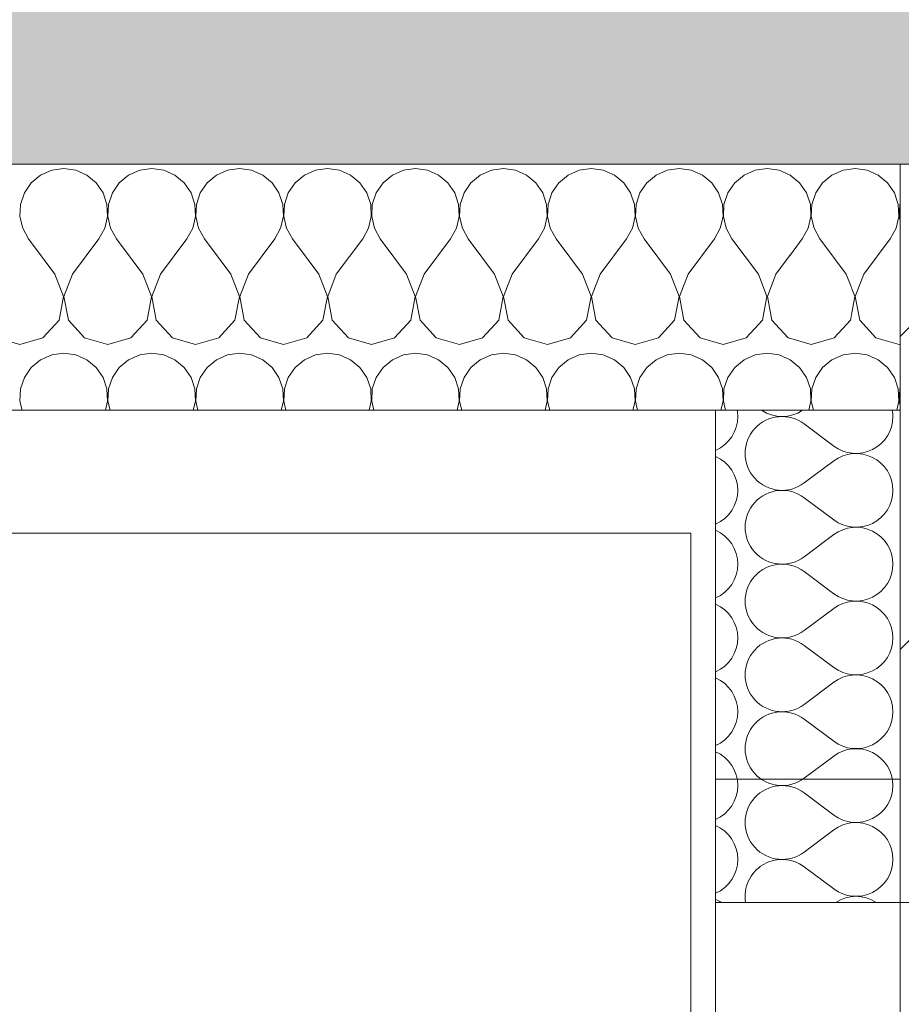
# Model space of a CAD drawing. Header units: millimetres. Extents: x -7244646 to -5701154, y 5723682 to 6071635.
# Tile 21 of 256: x -6400729 to -6400013, y 5746026 to 5746827. Entities that reach past the tile are written whole.
import ezdxf

# ---------------------------------------------------------------- set-up
doc = ezdxf.new("R2010")
doc.units = ezdxf.units.MM
doc.header["$MEASUREMENT"] = 0
doc.set_wipeout_variables(frame=1)
doc.linetypes.add('Wipeout_Contour', pattern=[1000, 0, -1000])
for name, color, linetype, lineweight in [('0_Ном._пера__1', 7, 'Continuous', 0), ('0_Ном._пера__120', 7, 'Continuous', 0), ('АР-Стены_внешние_.АР_Ном._пера__120', 7, 'Continuous', 0), ('АР-Стены_внутренние_пилоны.АР_Ном._пера__1', 7, 'Continuous', 0), ('АР-Стены_внутренние_пилоны.АР_Ном._пера__120', 7, 'Continuous', 0), ('АР-Стены_Перегородки_межквартирные_200.АР_Ном._пера__1', 7, 'Continuous', 0), ('АР-Стены_Перегородки_межквартирные_200.АР_Ном._пера__120', 7, 'Continuous', 0), ('АР-Чертеж-Размеры.АР_Ном._пера__1', 7, 'Continuous', 0), ('АР-Чертеж-Размеры.АР_Ном._пера__120', 7, 'Continuous', 0), ('АР-Чертеж-Размеры.АР_Ном._пера__141', 7, 'Continuous', 5)]:
    doc.layers.add(name, color=color, linetype=linetype, lineweight=lineweight)
doc.layers.add('АР-Стены_Перегородки_межквартирные_200.АР', color=7, linetype='Continuous')
doc.layers.add('АР-Чертеж-Размеры.АР', color=7, linetype='Continuous')
doc.styles.add('РЎР“Р•РќР•Р\xa0Р\x98Р\xa0_РЎРўР\x98Р›Р¬_2', font='arial.ttf')
doc.dimstyles.new('СГЕНЕРИР_СТИЛЬ__1', dxfattribs={"dimtxt": 500, "dimasz": 237.5, "dimexe": 0.18, "dimexo": 43263.067461, "dimgap": 0, "dimtad": 1, "dimlfac": 0.001, "dimzin": 0, "dimdsep": 46, "dimtxsty": 'РЎР“Р•РќР•Р\xa0Р\x98Р\xa0_РЎРўР\x98Р›Р¬_2', "dimblk": 'ARROWHEAD_6', "dimblk1": 'ARROWHEAD_6', "dimblk2": 'ARROWHEAD_6', "dimcen": 0.09, "dimclrd": 7, "dimclre": 7, "dimclrt": 7, "dimadec": 0, "dimazin": 0, "dimtfac": 1, "dimtdec": 4, "dimtmove": 2, "dimatfit": 3, "dimfxl": 1, "dimtolj": 1, "dimtzin": 0, "dimarcsym": 0})
doc.dimstyles.new('СГЕНЕРИР_СТИЛЬ__11', dxfattribs={"dimtxt": 0.18, "dimasz": 152, "dimexe": 0.18, "dimexo": 0.0625, "dimgap": 0, "dimtad": 0, "dimtih": 1, "dimtoh": 1, "dimdec": 4, "dimzin": 0, "dimdsep": 46, "dimcen": 0.09, "dimadec": 0, "dimazin": 0, "dimtfac": 1, "dimtdec": 4, "dimtmove": 0, "dimatfit": 3, "dimldrblk": 'ARROWHEAD_14', "dimfxl": 1, "dimtolj": 1, "dimtzin": 0, "dimarcsym": 0})
doc.dimstyles.new('СГЕНЕРИР_СТИЛЬ__3', dxfattribs={"dimtxt": 300, "dimasz": 237.5, "dimexe": 0.18, "dimexo": 0.0625, "dimgap": 0, "dimtad": 1, "dimlfac": 0.001, "dimzin": 0, "dimdsep": 46, "dimtxsty": 'РЎР“Р•РќР•Р\xa0Р\x98Р\xa0_РЎРўР\x98Р›Р¬_2', "dimblk": 'ARROWHEAD_6', "dimblk1": 'ARROWHEAD_6', "dimblk2": 'ARROWHEAD_6', "dimcen": 0.09, "dimse1": 1, "dimse2": 1, "dimclrd": 7, "dimclre": 7, "dimclrt": 7, "dimadec": 0, "dimazin": 0, "dimtfac": 1, "dimtdec": 4, "dimtmove": 0, "dimatfit": 3, "dimfxl": 1, "dimtolj": 1, "dimtzin": 0, "dimarcsym": 0})

# ---------------------------------------------------------------- blocks, each defined once
blk = doc.blocks.new('*X28', base_point=(-7387333.12, 5739809.18))
at = {"layer": 'АР-Стены_Перегородки_межквартирные_200.АР_Ном._пера__1', "color": 7, "linetype": 'Continuous', "lineweight": 0}
for p, q in [((-6400703.29, 5746704.25), (-6400712.3, 5746700.27)), ((-6400693.53, 5746705.61), (-6400703.29, 5746704.25)), ((-6400683.77, 5746704.25), (-6400693.53, 5746705.61)), ((-6400674.75, 5746700.27), (-6400683.77, 5746704.25)), ((-6400631.86, 5746704.25), (-6400640.87, 5746700.27)), ((-6400622.1, 5746705.61), (-6400631.86, 5746704.25)), ((-6400612.34, 5746704.25), (-6400622.1, 5746705.61)), ((-6400603.32, 5746700.27), (-6400612.34, 5746704.25)), ((-6400560.43, 5746704.25), (-6400569.45, 5746700.27)), ((-6400550.67, 5746705.61), (-6400560.43, 5746704.25)), ((-6400540.91, 5746704.25), (-6400550.67, 5746705.61)), ((-6400531.89, 5746700.27), (-6400540.91, 5746704.25)), ((-6400489, 5746704.25), (-6400498.02, 5746700.27)), ((-6400479.24, 5746705.61), (-6400489, 5746704.25)), ((-6400469.48, 5746704.25), (-6400479.24, 5746705.61)), ((-6400460.47, 5746700.27), (-6400469.48, 5746704.25)), ((-6400417.57, 5746704.25), (-6400426.59, 5746700.27)), ((-6400407.81, 5746705.61), (-6400417.57, 5746704.25)), ((-6400398.05, 5746704.25), (-6400407.81, 5746705.61)), ((-6400389.04, 5746700.27), (-6400398.05, 5746704.25)), ((-6400346.14, 5746704.25), (-6400355.16, 5746700.27)), ((-6400336.38, 5746705.61), (-6400346.14, 5746704.25)), ((-6400326.62, 5746704.25), (-6400336.38, 5746705.61)), ((-6400317.61, 5746700.27), (-6400326.62, 5746704.25)), ((-6400274.72, 5746704.25), (-6400283.73, 5746700.27)), ((-6400264.96, 5746705.61), (-6400274.72, 5746704.25)), ((-6400255.2, 5746704.25), (-6400264.96, 5746705.61)), ((-6400246.18, 5746700.27), (-6400255.2, 5746704.25)), ((-6400203.29, 5746704.25), (-6400212.3, 5746700.27)), ((-6400193.53, 5746705.61), (-6400203.29, 5746704.25)), ((-6400183.77, 5746704.25), (-6400193.53, 5746705.61)), ((-6400174.75, 5746700.27), (-6400183.77, 5746704.25)), ((-6400131.86, 5746704.25), (-6400140.87, 5746700.27)), ((-6400122.1, 5746705.61), (-6400131.86, 5746704.25)), ((-6400112.34, 5746704.25), (-6400122.1, 5746705.61)), ((-6400103.32, 5746700.27), (-6400112.34, 5746704.25)), ((-6400060.43, 5746704.25), (-6400069.45, 5746700.27)), ((-6400050.67, 5746705.61), (-6400060.43, 5746704.25)), ((-6400040.91, 5746704.25), (-6400050.67, 5746705.61)), ((-6400031.89, 5746700.27), (-6400040.91, 5746704.25)), ((-6400719.89, 5746693.99), (-6400725.47, 5746685.87)), ((-6400712.3, 5746700.27), (-6400719.89, 5746693.99)), ((-6400667.16, 5746693.99), (-6400674.75, 5746700.27)), ((-6400661.58, 5746685.87), (-6400667.16, 5746693.99)), ((-6400648.46, 5746693.99), (-6400654.04, 5746685.87)), ((-6400640.87, 5746700.27), (-6400648.46, 5746693.99)), ((-6400595.74, 5746693.99), (-6400603.32, 5746700.27)), ((-6400590.15, 5746685.87), (-6400595.74, 5746693.99)), ((-6400577.03, 5746693.99), (-6400582.61, 5746685.87)), ((-6400569.45, 5746700.27), (-6400577.03, 5746693.99)), ((-6400524.31, 5746693.99), (-6400531.89, 5746700.27)), ((-6400518.73, 5746685.87), (-6400524.31, 5746693.99)), ((-6400505.6, 5746693.99), (-6400511.19, 5746685.87)), ((-6400498.02, 5746700.27), (-6400505.6, 5746693.99)), ((-6400452.88, 5746693.99), (-6400460.47, 5746700.27)), ((-6400447.3, 5746685.87), (-6400452.88, 5746693.99)), ((-6400434.18, 5746693.99), (-6400439.76, 5746685.87)), ((-6400426.59, 5746700.27), (-6400434.18, 5746693.99)), ((-6400381.45, 5746693.99), (-6400389.04, 5746700.27)), ((-6400375.87, 5746685.87), (-6400381.45, 5746693.99)), ((-6400362.75, 5746693.99), (-6400368.33, 5746685.87)), ((-6400355.16, 5746700.27), (-6400362.75, 5746693.99)), ((-6400310.02, 5746693.99), (-6400317.61, 5746700.27)), ((-6400304.44, 5746685.87), (-6400310.02, 5746693.99)), ((-6400291.32, 5746693.99), (-6400296.9, 5746685.87)), ((-6400283.73, 5746700.27), (-6400291.32, 5746693.99)), ((-6400238.59, 5746693.99), (-6400246.18, 5746700.27)), ((-6400233.01, 5746685.87), (-6400238.59, 5746693.99)), ((-6400219.89, 5746693.99), (-6400225.47, 5746685.87)), ((-6400212.3, 5746700.27), (-6400219.89, 5746693.99)), ((-6400167.16, 5746693.99), (-6400174.75, 5746700.27)), ((-6400161.58, 5746685.87), (-6400167.16, 5746693.99)), ((-6400148.46, 5746693.99), (-6400154.04, 5746685.87)), ((-6400140.87, 5746700.27), (-6400148.46, 5746693.99)), ((-6400095.74, 5746693.99), (-6400103.32, 5746700.27)), ((-6400090.15, 5746685.87), (-6400095.74, 5746693.99)), ((-6400077.03, 5746693.99), (-6400082.61, 5746685.87)), ((-6400069.45, 5746700.27), (-6400077.03, 5746693.99)), ((-6400024.31, 5746693.99), (-6400031.89, 5746700.27)), ((-6400018.73, 5746685.87), (-6400024.31, 5746693.99)), ((-6400725.47, 5746685.87), (-6400728.62, 5746676.53)), ((-6400658.43, 5746676.53), (-6400661.58, 5746685.87)), ((-6400654.04, 5746685.87), (-6400657.19, 5746676.53)), ((-6400587.01, 5746676.53), (-6400590.15, 5746685.87)), ((-6400582.61, 5746685.87), (-6400585.76, 5746676.53)), ((-6400515.58, 5746676.53), (-6400518.73, 5746685.87)), ((-6400511.19, 5746685.87), (-6400514.33, 5746676.53)), ((-6400444.15, 5746676.53), (-6400447.3, 5746685.87)), ((-6400439.76, 5746685.87), (-6400442.91, 5746676.53)), ((-6400372.72, 5746676.53), (-6400375.87, 5746685.87)), ((-6400368.33, 5746685.87), (-6400371.48, 5746676.53)), ((-6400301.29, 5746676.53), (-6400304.44, 5746685.87)), ((-6400296.9, 5746685.87), (-6400300.05, 5746676.53)), ((-6400229.86, 5746676.53), (-6400233.01, 5746685.87)), ((-6400225.47, 5746685.87), (-6400228.62, 5746676.53)), ((-6400158.43, 5746676.53), (-6400161.58, 5746685.87)), ((-6400154.04, 5746685.87), (-6400157.19, 5746676.53)), ((-6400087.01, 5746676.53), (-6400090.15, 5746685.87)), ((-6400082.61, 5746685.87), (-6400085.76, 5746676.53)), ((-6400015.58, 5746676.53), (-6400018.73, 5746685.87)), ((-6400013.98, 5746677.59), (-6400014.33, 5746676.53)), ((-6400728.62, 5746676.53), (-6400729.1, 5746666.69)), ((-6400657.96, 5746666.69), (-6400658.43, 5746676.53)), ((-6400657.19, 5746676.53), (-6400657.67, 5746666.69)), ((-6400586.53, 5746666.69), (-6400587.01, 5746676.53)), ((-6400585.76, 5746676.53), (-6400586.24, 5746666.69)), ((-6400515.1, 5746666.69), (-6400515.58, 5746676.53)), ((-6400514.33, 5746676.53), (-6400514.81, 5746666.69)), ((-6400443.67, 5746666.69), (-6400444.15, 5746676.53)), ((-6400442.91, 5746676.53), (-6400443.38, 5746666.69)), ((-6400372.24, 5746666.69), (-6400372.72, 5746676.53)), ((-6400371.48, 5746676.53), (-6400371.95, 5746666.69)), ((-6400300.81, 5746666.69), (-6400301.29, 5746676.53)), ((-6400300.05, 5746676.53), (-6400300.53, 5746666.69)), ((-6400229.39, 5746666.69), (-6400229.86, 5746676.53)), ((-6400228.62, 5746676.53), (-6400229.1, 5746666.69)), ((-6400157.96, 5746666.69), (-6400158.43, 5746676.53)), ((-6400157.19, 5746676.53), (-6400157.67, 5746666.69)), ((-6400086.53, 5746666.69), (-6400087.01, 5746676.53)), ((-6400085.76, 5746676.53), (-6400086.24, 5746666.69)), ((-6400015.1, 5746666.69), (-6400015.58, 5746676.53)), ((-6400014.33, 5746676.53), (-6400014.81, 5746666.69)), ((-6400729.1, 5746666.69), (-6400726.87, 5746657.09)), ((-6400660.19, 5746657.09), (-6400657.96, 5746666.69)), ((-6400657.67, 5746666.69), (-6400655.44, 5746657.09)), ((-6400588.76, 5746657.09), (-6400586.53, 5746666.69)), ((-6400586.24, 5746666.69), (-6400584.01, 5746657.09)), ((-6400517.33, 5746657.09), (-6400515.1, 5746666.69)), ((-6400514.81, 5746666.69), (-6400512.58, 5746657.09)), ((-6400445.9, 5746657.09), (-6400443.67, 5746666.69)), ((-6400443.38, 5746666.69), (-6400441.15, 5746657.09)), ((-6400374.47, 5746657.09), (-6400372.24, 5746666.69)), ((-6400371.95, 5746666.69), (-6400369.72, 5746657.09)), ((-6400303.04, 5746657.09), (-6400300.81, 5746666.69)), ((-6400300.53, 5746666.69), (-6400298.3, 5746657.09)), ((-6400231.62, 5746657.09), (-6400229.39, 5746666.69)), ((-6400229.1, 5746666.69), (-6400226.87, 5746657.09)), ((-6400160.19, 5746657.09), (-6400157.96, 5746666.69)), ((-6400157.67, 5746666.69), (-6400155.44, 5746657.09)), ((-6400088.76, 5746657.09), (-6400086.53, 5746666.69)), ((-6400086.24, 5746666.69), (-6400084.01, 5746657.09)), ((-6400017.33, 5746657.09), (-6400015.1, 5746666.69)), ((-6400014.81, 5746666.69), (-6400013.98, 5746663.1)), ((-6400726.87, 5746657.09), (-6400722.1, 5746648.47)), ((-6400664.96, 5746648.47), (-6400660.19, 5746657.09)), ((-6400655.44, 5746657.09), (-6400650.67, 5746648.47)), ((-6400593.53, 5746648.47), (-6400588.76, 5746657.09)), ((-6400584.01, 5746657.09), (-6400579.24, 5746648.47)), ((-6400522.1, 5746648.47), (-6400517.33, 5746657.09)), ((-6400512.58, 5746657.09), (-6400507.81, 5746648.47)), ((-6400450.67, 5746648.47), (-6400445.9, 5746657.09)), ((-6400441.15, 5746657.09), (-6400436.38, 5746648.47)), ((-6400379.24, 5746648.47), (-6400374.47, 5746657.09)), ((-6400369.72, 5746657.09), (-6400364.96, 5746648.47)), ((-6400307.81, 5746648.47), (-6400303.04, 5746657.09)), ((-6400298.3, 5746657.09), (-6400293.53, 5746648.47)), ((-6400236.38, 5746648.47), (-6400231.62, 5746657.09)), ((-6400226.87, 5746657.09), (-6400222.1, 5746648.47)), ((-6400164.96, 5746648.47), (-6400160.19, 5746657.09)), ((-6400155.44, 5746657.09), (-6400150.67, 5746648.47)), ((-6400093.53, 5746648.47), (-6400088.76, 5746657.09)), ((-6400084.01, 5746657.09), (-6400079.24, 5746648.47)), ((-6400022.1, 5746648.47), (-6400017.33, 5746657.09)), ((-6400700.67, 5746619.89), (-6400722.1, 5746648.47)), ((-6400686.38, 5746619.89), (-6400664.96, 5746648.47)), ((-6400629.24, 5746619.89), (-6400650.67, 5746648.47)), ((-6400614.96, 5746619.89), (-6400593.53, 5746648.47)), ((-6400557.81, 5746619.89), (-6400579.24, 5746648.47)), ((-6400543.53, 5746619.89), (-6400522.1, 5746648.47)), ((-6400486.38, 5746619.89), (-6400507.81, 5746648.47)), ((-6400472.1, 5746619.89), (-6400450.67, 5746648.47)), ((-6400414.96, 5746619.89), (-6400436.38, 5746648.47)), ((-6400400.67, 5746619.89), (-6400379.24, 5746648.47)), ((-6400343.53, 5746619.89), (-6400364.96, 5746648.47)), ((-6400329.24, 5746619.89), (-6400307.81, 5746648.47)), ((-6400272.1, 5746619.89), (-6400293.53, 5746648.47)), ((-6400257.81, 5746619.89), (-6400236.38, 5746648.47)), ((-6400200.67, 5746619.89), (-6400222.1, 5746648.47)), ((-6400186.38, 5746619.89), (-6400164.96, 5746648.47)), ((-6400129.24, 5746619.89), (-6400150.67, 5746648.47)), ((-6400114.96, 5746619.89), (-6400093.53, 5746648.47)), ((-6400057.81, 5746619.89), (-6400079.24, 5746648.47)), ((-6400043.53, 5746619.89), (-6400022.1, 5746648.47)), ((-6400693.67, 5746601.67), (-6400700.67, 5746619.89)), ((-6400686.38, 5746619.89), (-6400693.38, 5746601.67)), ((-6400622.24, 5746601.67), (-6400629.24, 5746619.89)), ((-6400614.96, 5746619.89), (-6400621.95, 5746601.67)), ((-6400550.81, 5746601.67), (-6400557.81, 5746619.89)), ((-6400543.53, 5746619.89), (-6400550.53, 5746601.67)), ((-6400479.39, 5746601.67), (-6400486.38, 5746619.89)), ((-6400472.1, 5746619.89), (-6400479.1, 5746601.67)), ((-6400407.96, 5746601.67), (-6400414.96, 5746619.89)), ((-6400400.67, 5746619.89), (-6400407.67, 5746601.67)), ((-6400336.53, 5746601.67), (-6400343.53, 5746619.89)), ((-6400329.24, 5746619.89), (-6400336.24, 5746601.67)), ((-6400265.1, 5746601.67), (-6400272.1, 5746619.89)), ((-6400257.81, 5746619.89), (-6400264.81, 5746601.67)), ((-6400193.67, 5746601.67), (-6400200.67, 5746619.89)), ((-6400186.38, 5746619.89), (-6400193.38, 5746601.67)), ((-6400122.24, 5746601.67), (-6400129.24, 5746619.89)), ((-6400114.96, 5746619.89), (-6400121.95, 5746601.67)), ((-6400050.81, 5746601.67), (-6400057.81, 5746619.89)), ((-6400043.53, 5746619.89), (-6400050.53, 5746601.67)), ((-6400697.3, 5746582.49), (-6400693.67, 5746601.67)), ((-6400693.38, 5746601.67), (-6400689.76, 5746582.49)), ((-6400625.87, 5746582.49), (-6400622.24, 5746601.67)), ((-6400621.95, 5746601.67), (-6400618.33, 5746582.49)), ((-6400554.44, 5746582.49), (-6400550.81, 5746601.67)), ((-6400550.53, 5746601.67), (-6400546.9, 5746582.49)), ((-6400483.01, 5746582.49), (-6400479.39, 5746601.67)), ((-6400479.1, 5746601.67), (-6400475.47, 5746582.49)), ((-6400411.58, 5746582.49), (-6400407.96, 5746601.67)), ((-6400407.67, 5746601.67), (-6400404.04, 5746582.49)), ((-6400340.15, 5746582.49), (-6400336.53, 5746601.67)), ((-6400336.24, 5746601.67), (-6400332.61, 5746582.49)), ((-6400268.73, 5746582.49), (-6400265.1, 5746601.67)), ((-6400264.81, 5746601.67), (-6400261.19, 5746582.49)), ((-6400197.3, 5746582.49), (-6400193.67, 5746601.67)), ((-6400193.38, 5746601.67), (-6400189.76, 5746582.49)), ((-6400125.87, 5746582.49), (-6400122.24, 5746601.67)), ((-6400121.95, 5746601.67), (-6400118.33, 5746582.49)), ((-6400054.44, 5746582.49), (-6400050.81, 5746601.67)), ((-6400050.53, 5746601.67), (-6400046.9, 5746582.49)), ((-6400710.47, 5746568.09), (-6400697.3, 5746582.49)), ((-6400689.76, 5746582.49), (-6400676.59, 5746568.09)), ((-6400639.04, 5746568.09), (-6400625.87, 5746582.49)), ((-6400618.33, 5746582.49), (-6400605.16, 5746568.09)), ((-6400567.61, 5746568.09), (-6400554.44, 5746582.49)), ((-6400546.9, 5746582.49), (-6400533.73, 5746568.09)), ((-6400496.18, 5746568.09), (-6400483.01, 5746582.49)), ((-6400475.47, 5746582.49), (-6400462.3, 5746568.09)), ((-6400424.75, 5746568.09), (-6400411.58, 5746582.49)), ((-6400404.04, 5746582.49), (-6400390.87, 5746568.09)), ((-6400353.32, 5746568.09), (-6400340.15, 5746582.49)), ((-6400332.61, 5746582.49), (-6400319.45, 5746568.09)), ((-6400281.89, 5746568.09), (-6400268.73, 5746582.49)), ((-6400261.19, 5746582.49), (-6400248.02, 5746568.09)), ((-6400210.47, 5746568.09), (-6400197.3, 5746582.49)), ((-6400189.76, 5746582.49), (-6400176.59, 5746568.09)), ((-6400139.04, 5746568.09), (-6400125.87, 5746582.49)), ((-6400118.33, 5746582.49), (-6400105.16, 5746568.09)), ((-6400067.61, 5746568.09), (-6400054.44, 5746582.49)), ((-6400046.9, 5746582.49), (-6400033.73, 5746568.09)), ((-6400748.02, 5746568.09), (-6400729.24, 5746562.75)), ((-6400729.24, 5746562.75), (-6400710.47, 5746568.09)), ((-6400676.59, 5746568.09), (-6400657.81, 5746562.75)), ((-6400657.81, 5746562.75), (-6400639.04, 5746568.09)), ((-6400605.16, 5746568.09), (-6400586.38, 5746562.75)), ((-6400586.38, 5746562.75), (-6400567.61, 5746568.09)), ((-6400533.73, 5746568.09), (-6400514.96, 5746562.75)), ((-6400514.96, 5746562.75), (-6400496.18, 5746568.09)), ((-6400462.3, 5746568.09), (-6400443.53, 5746562.75)), ((-6400443.53, 5746562.75), (-6400424.75, 5746568.09)), ((-6400390.87, 5746568.09), (-6400372.1, 5746562.75)), ((-6400372.1, 5746562.75), (-6400353.32, 5746568.09)), ((-6400319.45, 5746568.09), (-6400300.67, 5746562.75)), ((-6400300.67, 5746562.75), (-6400281.89, 5746568.09)), ((-6400248.02, 5746568.09), (-6400229.24, 5746562.75)), ((-6400229.24, 5746562.75), (-6400210.47, 5746568.09)), ((-6400176.59, 5746568.09), (-6400157.81, 5746562.75)), ((-6400157.81, 5746562.75), (-6400139.04, 5746568.09)), ((-6400105.16, 5746568.09), (-6400086.38, 5746562.75)), ((-6400086.38, 5746562.75), (-6400067.61, 5746568.09)), ((-6400033.73, 5746568.09), (-6400014.96, 5746562.75)), ((-6400014.96, 5746562.75), (-6400013.98, 5746563.03)), ((-6400712.3, 5746550.27), (-6400719.89, 5746543.99)), ((-6400703.29, 5746554.25), (-6400712.3, 5746550.27)), ((-6400693.53, 5746555.61), (-6400703.29, 5746554.25)), ((-6400683.77, 5746554.25), (-6400693.53, 5746555.61)), ((-6400674.75, 5746550.27), (-6400683.77, 5746554.25)), ((-6400667.16, 5746543.99), (-6400674.75, 5746550.27)), ((-6400640.87, 5746550.27), (-6400648.46, 5746543.99)), ((-6400631.86, 5746554.25), (-6400640.87, 5746550.27)), ((-6400622.1, 5746555.61), (-6400631.86, 5746554.25)), ((-6400612.34, 5746554.25), (-6400622.1, 5746555.61)), ((-6400603.32, 5746550.27), (-6400612.34, 5746554.25)), ((-6400595.74, 5746543.99), (-6400603.32, 5746550.27)), ((-6400569.45, 5746550.27), (-6400577.03, 5746543.99)), ((-6400560.43, 5746554.25), (-6400569.45, 5746550.27)), ((-6400550.67, 5746555.61), (-6400560.43, 5746554.25)), ((-6400540.91, 5746554.25), (-6400550.67, 5746555.61)), ((-6400531.89, 5746550.27), (-6400540.91, 5746554.25)), ((-6400524.31, 5746543.99), (-6400531.89, 5746550.27)), ((-6400498.02, 5746550.27), (-6400505.6, 5746543.99)), ((-6400489, 5746554.25), (-6400498.02, 5746550.27)), ((-6400479.24, 5746555.61), (-6400489, 5746554.25)), ((-6400469.48, 5746554.25), (-6400479.24, 5746555.61)), ((-6400460.47, 5746550.27), (-6400469.48, 5746554.25)), ((-6400452.88, 5746543.99), (-6400460.47, 5746550.27)), ((-6400426.59, 5746550.27), (-6400434.18, 5746543.99)), ((-6400417.57, 5746554.25), (-6400426.59, 5746550.27)), ((-6400407.81, 5746555.61), (-6400417.57, 5746554.25)), ((-6400398.05, 5746554.25), (-6400407.81, 5746555.61)), ((-6400389.04, 5746550.27), (-6400398.05, 5746554.25)), ((-6400381.45, 5746543.99), (-6400389.04, 5746550.27)), ((-6400355.16, 5746550.27), (-6400362.75, 5746543.99)), ((-6400346.14, 5746554.25), (-6400355.16, 5746550.27)), ((-6400336.38, 5746555.61), (-6400346.14, 5746554.25)), ((-6400326.62, 5746554.25), (-6400336.38, 5746555.61)), ((-6400317.61, 5746550.27), (-6400326.62, 5746554.25)), ((-6400310.02, 5746543.99), (-6400317.61, 5746550.27)), ((-6400283.73, 5746550.27), (-6400291.32, 5746543.99)), ((-6400274.72, 5746554.25), (-6400283.73, 5746550.27)), ((-6400264.96, 5746555.61), (-6400274.72, 5746554.25)), ((-6400255.2, 5746554.25), (-6400264.96, 5746555.61)), ((-6400246.18, 5746550.27), (-6400255.2, 5746554.25)), ((-6400238.59, 5746543.99), (-6400246.18, 5746550.27)), ((-6400212.3, 5746550.27), (-6400219.89, 5746543.99)), ((-6400203.29, 5746554.25), (-6400212.3, 5746550.27)), ((-6400193.53, 5746555.61), (-6400203.29, 5746554.25)), ((-6400183.77, 5746554.25), (-6400193.53, 5746555.61)), ((-6400174.75, 5746550.27), (-6400183.77, 5746554.25)), ((-6400167.16, 5746543.99), (-6400174.75, 5746550.27)), ((-6400140.87, 5746550.27), (-6400148.46, 5746543.99)), ((-6400131.86, 5746554.25), (-6400140.87, 5746550.27)), ((-6400122.1, 5746555.61), (-6400131.86, 5746554.25)), ((-6400112.34, 5746554.25), (-6400122.1, 5746555.61)), ((-6400103.32, 5746550.27), (-6400112.34, 5746554.25)), ((-6400095.74, 5746543.99), (-6400103.32, 5746550.27)), ((-6400069.45, 5746550.27), (-6400077.03, 5746543.99)), ((-6400060.43, 5746554.25), (-6400069.45, 5746550.27)), ((-6400050.67, 5746555.61), (-6400060.43, 5746554.25)), ((-6400040.91, 5746554.25), (-6400050.67, 5746555.61)), ((-6400031.89, 5746550.27), (-6400040.91, 5746554.25)), ((-6400024.31, 5746543.99), (-6400031.89, 5746550.27)), ((-6400719.89, 5746543.99), (-6400725.47, 5746535.87)), ((-6400661.58, 5746535.87), (-6400667.16, 5746543.99)), ((-6400648.46, 5746543.99), (-6400654.04, 5746535.87)), ((-6400590.15, 5746535.87), (-6400595.74, 5746543.99)), ((-6400577.03, 5746543.99), (-6400582.61, 5746535.87)), ((-6400518.73, 5746535.87), (-6400524.31, 5746543.99)), ((-6400505.6, 5746543.99), (-6400511.19, 5746535.87)), ((-6400447.3, 5746535.87), (-6400452.88, 5746543.99)), ((-6400434.18, 5746543.99), (-6400439.76, 5746535.87)), ((-6400375.87, 5746535.87), (-6400381.45, 5746543.99)), ((-6400362.75, 5746543.99), (-6400368.33, 5746535.87)), ((-6400304.44, 5746535.87), (-6400310.02, 5746543.99)), ((-6400291.32, 5746543.99), (-6400296.9, 5746535.87)), ((-6400233.01, 5746535.87), (-6400238.59, 5746543.99)), ((-6400219.89, 5746543.99), (-6400225.47, 5746535.87)), ((-6400161.58, 5746535.87), (-6400167.16, 5746543.99)), ((-6400148.46, 5746543.99), (-6400154.04, 5746535.87)), ((-6400090.15, 5746535.87), (-6400095.74, 5746543.99)), ((-6400077.03, 5746543.99), (-6400082.61, 5746535.87)), ((-6400018.73, 5746535.87), (-6400024.31, 5746543.99)), ((-6400725.47, 5746535.87), (-6400728.62, 5746526.53)), ((-6400658.43, 5746526.53), (-6400661.58, 5746535.87)), ((-6400654.04, 5746535.87), (-6400657.19, 5746526.53)), ((-6400587.01, 5746526.53), (-6400590.15, 5746535.87)), ((-6400582.61, 5746535.87), (-6400585.76, 5746526.53)), ((-6400515.58, 5746526.53), (-6400518.73, 5746535.87)), ((-6400511.19, 5746535.87), (-6400514.33, 5746526.53)), ((-6400444.15, 5746526.53), (-6400447.3, 5746535.87)), ((-6400439.76, 5746535.87), (-6400442.91, 5746526.53)), ((-6400372.72, 5746526.53), (-6400375.87, 5746535.87)), ((-6400368.33, 5746535.87), (-6400371.48, 5746526.53)), ((-6400301.29, 5746526.53), (-6400304.44, 5746535.87)), ((-6400296.9, 5746535.87), (-6400300.05, 5746526.53)), ((-6400229.86, 5746526.53), (-6400233.01, 5746535.87)), ((-6400225.47, 5746535.87), (-6400228.62, 5746526.53)), ((-6400158.43, 5746526.53), (-6400161.58, 5746535.87)), ((-6400154.04, 5746535.87), (-6400157.19, 5746526.53)), ((-6400087.01, 5746526.53), (-6400090.15, 5746535.87)), ((-6400082.61, 5746535.87), (-6400085.76, 5746526.53)), ((-6400015.58, 5746526.53), (-6400018.73, 5746535.87)), ((-6400728.62, 5746526.53), (-6400729.1, 5746516.69)), ((-6400657.96, 5746516.69), (-6400658.43, 5746526.53)), ((-6400657.19, 5746526.53), (-6400657.67, 5746516.69)), ((-6400586.53, 5746516.69), (-6400587.01, 5746526.53)), ((-6400585.76, 5746526.53), (-6400586.24, 5746516.69)), ((-6400515.1, 5746516.69), (-6400515.58, 5746526.53)), ((-6400514.33, 5746526.53), (-6400514.81, 5746516.69)), ((-6400443.67, 5746516.69), (-6400444.15, 5746526.53)), ((-6400442.91, 5746526.53), (-6400443.38, 5746516.69)), ((-6400372.24, 5746516.69), (-6400372.72, 5746526.53)), ((-6400371.48, 5746526.53), (-6400371.95, 5746516.69)), ((-6400300.81, 5746516.69), (-6400301.29, 5746526.53)), ((-6400300.05, 5746526.53), (-6400300.53, 5746516.69)), ((-6400229.39, 5746516.69), (-6400229.86, 5746526.53)), ((-6400228.62, 5746526.53), (-6400229.1, 5746516.69)), ((-6400157.96, 5746516.69), (-6400158.43, 5746526.53)), ((-6400157.19, 5746526.53), (-6400157.67, 5746516.69)), ((-6400086.53, 5746516.69), (-6400087.01, 5746526.53)), ((-6400085.76, 5746526.53), (-6400086.24, 5746516.69)), ((-6400015.1, 5746516.69), (-6400015.58, 5746526.53)), ((-6400014.33, 5746526.53), (-6400014.81, 5746516.69)), ((-6400013.98, 5746527.59), (-6400014.33, 5746526.53)), ((-6400729.1, 5746516.69), (-6400727.35, 5746509.18)), ((-6400659.7, 5746509.18), (-6400657.96, 5746516.69)), ((-6400657.67, 5746516.69), (-6400655.92, 5746509.18)), ((-6400588.27, 5746509.18), (-6400586.53, 5746516.69)), ((-6400586.24, 5746516.69), (-6400584.5, 5746509.18)), ((-6400516.84, 5746509.18), (-6400515.1, 5746516.69)), ((-6400514.81, 5746516.69), (-6400513.07, 5746509.18)), ((-6400445.42, 5746509.18), (-6400443.67, 5746516.69)), ((-6400443.38, 5746516.69), (-6400441.64, 5746509.18)), ((-6400373.99, 5746509.18), (-6400372.24, 5746516.69)), ((-6400371.95, 5746516.69), (-6400370.21, 5746509.18)), ((-6400302.56, 5746509.18), (-6400300.81, 5746516.69)), ((-6400300.53, 5746516.69), (-6400298.78, 5746509.18)), ((-6400231.13, 5746509.18), (-6400229.39, 5746516.69)), ((-6400229.1, 5746516.69), (-6400227.35, 5746509.18)), ((-6400159.7, 5746509.18), (-6400157.96, 5746516.69)), ((-6400157.67, 5746516.69), (-6400155.92, 5746509.18)), ((-6400088.27, 5746509.18), (-6400086.53, 5746516.69)), ((-6400086.24, 5746516.69), (-6400084.5, 5746509.18)), ((-6400016.84, 5746509.18), (-6400015.1, 5746516.69)), ((-6400014.81, 5746516.69), (-6400013.98, 5746513.1))]:
    blk.add_line(p, q, dxfattribs=at)
blk = doc.blocks.new('Штриховка_9_3', base_point=(-7387333.12, 5739809.18))
at = {"layer": 'АР-Стены_Перегородки_межквартирные_200.АР_Ном._пера__1', "color": 7, "linetype": 'Continuous', "lineweight": 0}
blk.add_blockref('*X28', (-7387333.12, 5739809.18), dxfattribs=at)
blk = doc.blocks.new('*X32', base_point=(-7387333.12, 5739809.18))
at = {"layer": 'АР-Стены_внутренние_пилоны.АР_Ном._пера__1', "color": 7, "linetype": 'Continuous', "lineweight": 0}
for p, q in [((-6400091.98, 5746498.09), (-6400067.98, 5746480.09)), ((-6400091.98, 5746450.09), (-6400067.98, 5746468.09)), ((-6400091.98, 5746438.09), (-6400067.98, 5746420.09)), ((-6400091.98, 5746390.09), (-6400067.98, 5746408.09)), ((-6400091.98, 5746378.09), (-6400067.98, 5746360.09)), ((-6400091.98, 5746330.09), (-6400067.98, 5746348.09)), ((-6400091.98, 5746318.09), (-6400067.98, 5746300.09)), ((-6400091.98, 5746270.09), (-6400067.98, 5746288.09)), ((-6400091.98, 5746258.09), (-6400067.98, 5746240.09)), ((-6400091.98, 5746210.09), (-6400067.98, 5746228.09)), ((-6400091.98, 5746198.09), (-6400067.98, 5746180.09)), ((-6400091.98, 5746150.09), (-6400067.98, 5746168.09)), ((-6400091.98, 5746138.09), (-6400067.98, 5746120.09))]:
    blk.add_line(p, q, dxfattribs=at)
for centre, start, end in [((-6400175.98, 5746504.09), 293.57818, 0), ((-6400175.98, 5746504.09), 0, 9.76348), ((-6400109.98, 5746474.09), 53.1301, 306.8699), ((-6400109.98, 5746534.09), 236.14176, 303.85824), ((-6400049.98, 5746504.09), 233.1301, 0), ((-6400049.98, 5746504.09), 0, 9.76348), ((-6400175.98, 5746444.09), 0, 66.42182), ((-6400049.98, 5746444.09), 0, 126.8699), ((-6400175.98, 5746444.09), 293.57818, 0), ((-6400109.98, 5746414.09), 53.1301, 306.8699), ((-6400049.98, 5746444.09), 233.1301, 0), ((-6400049.98, 5746384.09), 0, 126.8699), ((-6400175.98, 5746384.09), 0, 66.42182), ((-6400175.98, 5746384.09), 293.57818, 0), ((-6400109.98, 5746354.09), 53.1301, 306.8699), ((-6400049.98, 5746384.09), 233.1301, 0), ((-6400175.98, 5746324.09), 0, 66.42182), ((-6400049.98, 5746324.09), 0, 126.8699), ((-6400175.98, 5746324.09), 293.57818, 0), ((-6400109.98, 5746294.09), 53.1301, 306.8699), ((-6400049.98, 5746324.09), 233.1301, 0), ((-6400049.98, 5746264.09), 0, 126.8699), ((-6400175.98, 5746264.09), 0, 66.42182), ((-6400175.98, 5746264.09), 293.57818, 0), ((-6400109.98, 5746234.09), 53.1301, 306.8699), ((-6400049.98, 5746264.09), 233.1301, 0), ((-6400175.98, 5746204.09), 0, 66.42182), ((-6400049.98, 5746204.09), 0, 126.8699), ((-6400175.98, 5746204.09), 293.57818, 0), ((-6400109.98, 5746174.09), 53.1301, 306.8699), ((-6400049.98, 5746204.09), 233.1301, 0), ((-6400049.98, 5746144.09), 0, 126.8699), ((-6400175.98, 5746144.09), 0, 66.42182), ((-6400175.98, 5746144.09), 293.57818, 0), ((-6400109.98, 5746114.09), 53.1301, 189.42474), ((-6400049.98, 5746144.09), 233.1301, 0), ((-6400175.98, 5746084.09), 56.74602, 66.42182), ((-6400049.98, 5746084.09), 56.74602, 123.25398)]:
    blk.add_arc(centre, 30, start, end, dxfattribs=at)
blk = doc.blocks.new('Штриховка_11_3', base_point=(-7387333.12, 5739809.18))
at = {"layer": 'АР-Стены_внутренние_пилоны.АР_Ном._пера__120', "color": 7, "linetype": 'Continuous', "lineweight": 5, "flags": 128}
blk.add_lwpolyline([(-6400013.98, 5746109.18), (-6400013.98, 5746509.18), (-6400163.98, 5746509.18), (-6400163.98, 5746109.18)], close=True, dxfattribs=at)
at = {"layer": 'АР-Стены_внутренние_пилоны.АР_Ном._пера__1', "color": 7, "linetype": 'Continuous', "lineweight": 0}
blk.add_blockref('*X32', (-7387333.12, 5739809.18), dxfattribs=at)
blk = doc.blocks.new('*D52', base_point=(-7387333.12, 5739809.18))
at = {"layer": 'АР-Чертеж-Размеры.АР_Ном._пера__1', "color": 7, "linetype": 'Continuous', "lineweight": 0, "transparency": 16777216}
for p, q in [((-6411439.3, 5858499.18), (-6411439.3, 5858686.68)), ((-6411314.3, 5858374.18), (-6411564.3, 5858624.18)), ((-6388218.65, 5858499.18), (-6411673.67, 5858499.18)), ((-6411439.3, 5738589.18), (-6411439.3, 5858499.18)), ((-6411564.3, 5738714.18), (-6411314.3, 5738464.18)), ((-6411204.92, 5738589.18), (-6411673.67, 5738589.18)), ((-6411439.3, 5738401.68), (-6411439.3, 5738589.18))]:
    blk.add_line(p, q, dxfattribs=at)
at = {"layer": 'АР-Чертеж-Размеры.АР_Ном._пера__1', "color": 7, "lineweight": 0, "transparency": 16777216, "insert": (-6411889.3, 5853972.32), "char_height": 500, "attachment_point": 7, "rotation": 90, "style": 'РЎР“Р•РќР•Р\xa0Р\x98Р\xa0_РЎРўР\x98Р›Р¬_2'}
blk.add_mtext('\\A1;{\\pql;\\fArial|b0|i0|c204|p0;\\W1.000000;119,91}', dxfattribs=at)
blk = doc.blocks.new('ARROWHEAD_6')
at = {"color": 0, "linetype": 'Continuous', "lineweight": 0}
for p, q in [((-0.5, -0.5), (0.5, 0.5)), ((0, 0), (-1, 0))]:
    blk.add_line(p, q, dxfattribs=at)
blk = doc.blocks.new('*D77', base_point=(-7387333.12, 5739809.18))
at = {"layer": 'АР-Чертеж-Размеры.АР_Ном._пера__1', "color": 7, "linetype": 'Continuous', "lineweight": 0, "transparency": 16777216}
for p, q in [((-6398614.66, 5746409.18), (-6398614.66, 5746596.68)), ((-6398380.28, 5746409.18), (-6398849.03, 5746409.18)), ((-6398614.66, 5743109.01), (-6398614.66, 5746409.18)), ((-6398380.28, 5743109.01), (-6398849.03, 5743109.01))]:
    blk.add_line(p, q, dxfattribs=at)
at = {"layer": 'АР-Чертеж-Размеры.АР_Ном._пера__141', "color": 7, "linetype": 'Continuous', "lineweight": 5, "transparency": 16777216}
for p, q in [((-6398489.66, 5746284.18), (-6398739.66, 5746534.18)), ((-6398739.66, 5743234.01), (-6398489.66, 5742984.01))]:
    blk.add_line(p, q, dxfattribs=at)
at = {"layer": 'АР-Чертеж-Размеры.АР_Ном._пера__120', "color": 7, "lineweight": 0, "transparency": 16777216, "char_height": 300, "attachment_point": 7, "rotation": 90, "style": 'РЎР“Р•РќР•Р\xa0Р\x98Р\xa0_РЎРўР\x98Р›Р¬_2'}
for s, insert in [('\\A1;{\\pql;\\fArial|b0|i0|c204|p0;\\W1.000000;3,30}', (-6398674.66, 5744358.71)), ('\\A1;{\\pql;\\fArial|b0|i0|c204|p0;\\W1.000000;0,40}', (-6398674.66, 5743234.01))]:
    blk.add_mtext(s, dxfattribs=dict(at, insert=insert))
blk = doc.blocks.new('ARROWHEAD_14')
at = {"color": 0, "linetype": 'Continuous', "lineweight": 0}
blk.add_line((0, 0), (-1, 0), dxfattribs=at)
at = {"color": 0, "linetype": 'Continuous', "lineweight": 0, "flags": 128}
blk.add_lwpolyline([(-0.9093, 0.525), (0, 0), (-0.9093, -0.525)], dxfattribs=at)

msp = doc.modelspace()

# ---------------------------------------------------------------- hatches: boundary and pattern name
at = {"layer": 'АР-Стены_внутренние_пилоны.АР_Ном._пера__1', "linetype": 'Continuous', "lineweight": 0}
h = msp.add_hatch(dxfattribs=at)
h.set_pattern_fill('БЛОКИ_БЕТОННЫЕ_ЭФФЕКТИВН_7A', style=0, pattern_type=2)
h.set_pattern_definition([(45, (-7387333.12, 5739809.18), (-127.279217, 127.279217), [])])
h.paths.add_polyline_path([(-6399813.977, 5746109.18), (-6399813.977, 5746709.18), (-6400013.977, 5746709.18), (-6400013.977, 5746109.18)])

# ---------------------------------------------------------------- linework, layer by layer
at = {"layer": '0_Ном._пера__1', "color": 7, "linetype": 'Continuous', "lineweight": 0}
msp.add_line((-6402250.673, 5746409.18), (-6400183.977, 5746409.18), dxfattribs=at)
at = {"layer": 'АР-Стены_внешние_.АР_Ном._пера__120', "color": 7, "linetype": 'Continuous', "lineweight": 0}
for p, q in [((-6400183.977, 5743109.005), (-6400183.977, 5746409.18)), ((-6400013.977, 5746209.18), (-6400163.977, 5746209.18)), ((-6400013.977, 5746209.18), (-6400013.977, 5744859.005)), ((-6400013.977, 5746109.18), (-6400163.977, 5746109.18)), ((-6400163.977, 5742959.005), (-6400163.977, 5746109.18))]:
    msp.add_line(p, q, dxfattribs=at)
at = {"layer": 'АР-Стены_внутренние_пилоны.АР_Ном._пера__120', "color": 7, "linetype": 'Continuous', "lineweight": 5, "flags": 128}
msp.add_lwpolyline([(-6399813.977, 5746109.18), (-6399813.977, 5746709.18), (-6400013.977, 5746709.18), (-6400013.977, 5746109.18)], close=True, dxfattribs=at)
at = {"layer": 'АР-Стены_Перегородки_межквартирные_200.АР_Ном._пера__120', "color": 7, "linetype": 'Continuous', "lineweight": 0}
msp.add_lwpolyline([(-6401810.577, 5746509.18), (-6400163.977, 5746509.18)], dxfattribs=at)

# ---------------------------------------------------------------- wipeouts: each hides what was drawn before it
at = {"color": 254, "linetype": 'Wipeout_Contour', "lineweight": 0, "ltscale": 34405749.84938125}
msp.add_wipeout([(-6400103.766, 5746744.18), (-6400103.766, 5746509.18), (-6400053.766, 5746509.18), (-6400053.766, 5746744.18)], dxfattribs=at).dxf.layer = 'АР-Стены_Перегородки_межквартирные_200.АР'

# ---------------------------------------------------------------- next in the draw order: hatches: boundary and pattern name
at = {"layer": 'АР-Стены_внутренние_пилоны.АР_Ном._пера__1', "linetype": 'Continuous', "lineweight": 0}
h = msp.add_hatch(dxfattribs=at)
h.set_pattern_fill('ЖЕЛЕЗОБЕТОН__PROJECT__0003', style=0, pattern_type=2)
h.set_pattern_definition([(45, (-7387333.12, 5739809.18), (-84.852814, 84.852814), []), (45, (-7387375.54, 5739851.61), (-84.852814, 84.852814), [90, -30, 0, -30])])
h.paths.add_polyline_path([(-6401810.577, 5746909.18), (-6391597.134, 5746909.18), (-6391597.134, 5746709.18), (-6401810.577, 5746709.18)])

# ---------------------------------------------------------------- next in the draw order: linework, layer by layer
at = {"layer": 'АР-Стены_внутренние_пилоны.АР_Ном._пера__120', "color": 7, "linetype": 'Continuous', "lineweight": 5, "flags": 128}
msp.add_lwpolyline([(-6401810.577, 5746909.18), (-6391597.134, 5746909.18), (-6391597.134, 5746709.18), (-6401810.577, 5746709.18)], close=True, dxfattribs=at)

# ---------------------------------------------------------------- next in the draw order: block references
at = {"layer": 'АР-Стены_внутренние_пилоны.АР_Ном._пера__1', "color": 7, "linetype": 'Continuous', "lineweight": 0}
msp.add_blockref('Штриховка_11_3', (-7387333.115, 5739809.18), dxfattribs=at)
at = {"layer": 'АР-Стены_Перегородки_межквартирные_200.АР_Ном._пера__1', "color": 7, "linetype": 'Continuous', "lineweight": 0}
msp.add_blockref('Штриховка_9_3', (-7387333.115, 5739809.18), dxfattribs=at)

# ---------------------------------------------------------------- next in the draw order: dimensions: what is measured, and where the dimension line sits
at = {"layer": 'АР-Чертеж-Размеры.АР', "color": 7, "linetype": 'Continuous', "lineweight": 0}
for base, p1, p2, dimstyle, picture, middle in [((-6411439.299, 5858499.18), (-6410669.971, 5738589.18), (-6383892.346, 5858499.18), 'СГЕНЕРИР_СТИЛЬ__1', '*D52', (-6412139.299, 5855000.125)), ((-6398614.657, 5746409.18), (-6717186.874, 5743109.005), (-6397533.975, 5746409.18), 'СГЕНЕРИР_СТИЛЬ__3', '*D77', (-6398824.657, 5744747.087))]:
    dim = msp.add_linear_dim(base=base, p1=p1, p2=p2, angle=90, dimstyle=dimstyle, dxfattribs=at)
    dim.commit()
    dim.dimension.update_dxf_attribs({"geometry": picture, "text_midpoint": middle, "dimtype": 160, "text_rotation": 90})

# ---------------------------------------------------------------- next in the draw order: leaders
at = {"layer": '0_Ном._пера__120', "color": 7, "linetype": 'Continuous', "lineweight": 0, "annotation_type": 0, "has_hookline": 1, "hookline_direction": 1, "text_width": 1864.038}
msp.add_leader([(-6398223.54, 5746409.18), (-6398223.54, 5749085.78), (-6399450.177, 5748904.253)], dimstyle='СГЕНЕРИР_СТИЛЬ__11', dxfattribs=at)

doc.saveas('drawing.dxf')
